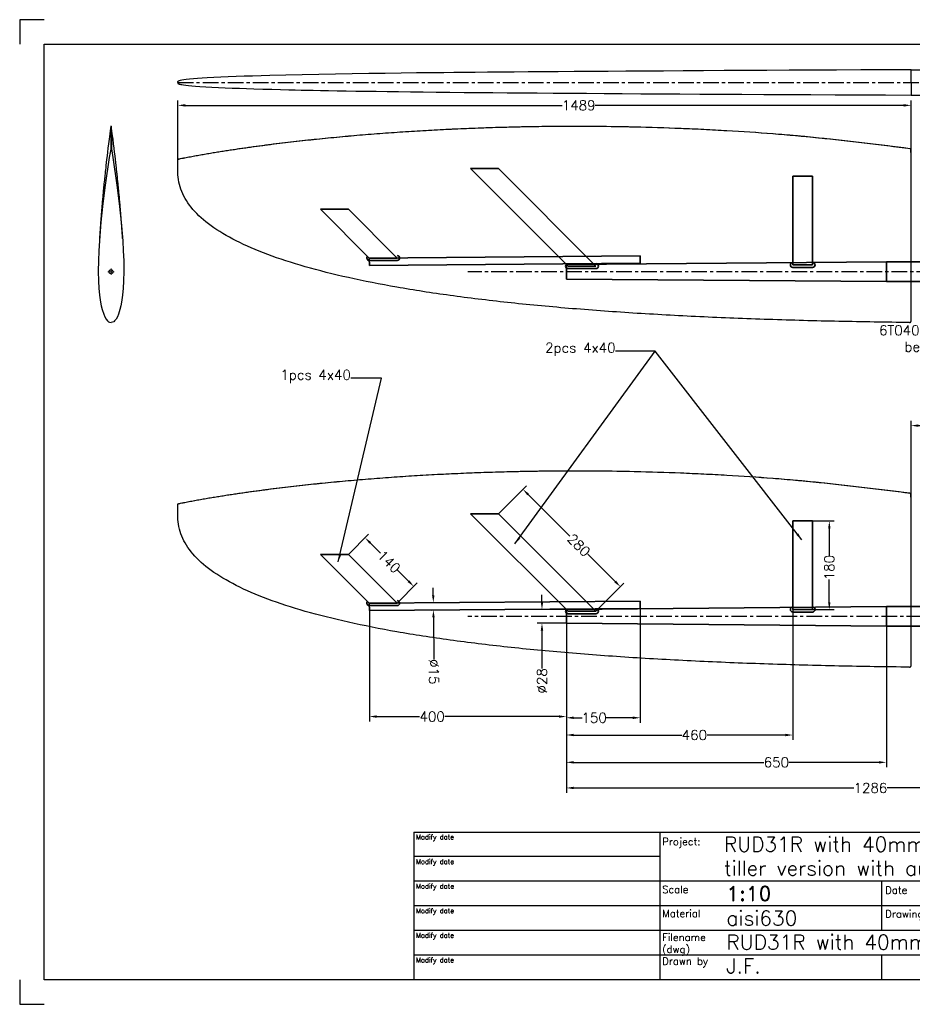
# Model space of a CAD drawing. Header units: millimetres. Extents: x 4693 to 7443, y -20 to 1980.
# Tile 1 of 4: x 4693 to 6506, y -20 to 1980. Entities that reach past the tile are written whole.
import ezdxf

# ---------------------------------------------------------------- set-up
doc = ezdxf.new("R2010")
doc.units = ezdxf.units.MM
doc.header["$MEASUREMENT"] = 0
doc.header["$PDMODE"] = 34
doc.header["$PDSIZE"] = 5
doc.linetypes.add('CENTER', pattern=[50.8, 31.75, -6.35, 6.35, -6.35])
doc.layers.get('0').update_dxf_attribs({"linetype": 'CONTINUOUS'})
doc.layers.get('DEFPOINTS').update_dxf_attribs({"linetype": 'CONTINUOUS'})
for name, color, linetype in [('Blade', 1, 'CONTINUOUS'), ('CENTER', 8, 'CENTER'), ('RAMME', 7, 'CONTINUOUS')]:
    doc.layers.add(name, color=color, linetype=linetype)
doc.layers.add('DIMS', color=7, linetype='CONTINUOUS', lineweight=15)
doc.layers.add('STOCK', color=5, linetype='CONTINUOUS', lineweight=35)
doc.styles.add('ROMAND', font='romand')
doc.styles.add('ROMANS', font='romans')
doc.dimstyles.new('Text 20', dxfattribs={"dimtxt": 20, "dimasz": 15, "dimexe": 10, "dimexo": 0, "dimgap": 0, "dimtad": 0, "dimdsep": 46, "dimtxsty": 'ROMANS', "dimcen": 10, "dimazin": 2, "dimtfac": 0.65, "dimtofl": 0, "dimtmove": 0, "dimatfit": 0, "dimfxl": 1, "dimtolj": 1, "dimarcsym": 0})

# ---------------------------------------------------------------- blocks, each defined once
blk = doc.blocks.new('*D9')
at = {"layer": 'DEFPOINTS', "color": 0, "transparency": 16777216}
for p in [(7089, 1155.5), (7089, 788), (6503, 768)]:
    blk.add_point(p, dxfattribs=at)
at = {"layer": 'DIMS', "color": 0, "lineweight": -2, "transparency": 16777216}
for p, q in [((6503, 768), (6503, 1165.5)), ((7089, 788), (7089, 1165.5)), ((6518, 1155.5), (6943.3, 1155.5)), ((7074, 1155.5), (6994.7, 1155.5))]:
    blk.add_line(p, q, dxfattribs=at)
at = {"layer": 'DIMS', "color": 0, "transparency": 16777216}
for points in [[(6518, 1158), (6518, 1153), (6503, 1155.5)], [(7074, 1158), (7074, 1153), (7089, 1155.5)]]:
    blk.add_solid(points, dxfattribs=at)
at = {"layer": 'DIMS', "color": 0, "transparency": 16777216, "insert": (6969, 1155.5), "char_height": 20, "attachment_point": 5, "style": 'ROMANS'}
blk.add_mtext('\\A1;586', dxfattribs=at)
blk = doc.blocks.new('*D36')
at = {"layer": 'DEFPOINTS', "color": 0, "transparency": 16777216}
for p in [(5803, 754), (7089, 748), (5803, 419.5)]:
    blk.add_point(p, dxfattribs=at)
at = {"layer": 'DIMS', "color": 0, "lineweight": -2, "transparency": 16777216}
for p, q in [((5803, 754), (5803, 409.5)), ((7089, 748), (7089, 409.5)), ((5818, 419.5), (6386.7, 419.5)), ((7074, 419.5), (6454.3, 419.5))]:
    blk.add_line(p, q, dxfattribs=at)
at = {"layer": 'DIMS', "color": 0, "transparency": 16777216}
for points in [[(5818, 422), (5818, 417), (5803, 419.5)], [(7074, 422), (7074, 417), (7089, 419.5)]]:
    blk.add_solid(points, dxfattribs=at)
at = {"layer": 'DIMS', "color": 0, "transparency": 16777216, "insert": (6420.5, 419.5), "char_height": 20, "attachment_point": 5, "style": 'ROMANS'}
blk.add_mtext('\\A1;1286', dxfattribs=at)
blk = doc.blocks.new('*D37')
at = {"layer": 'DEFPOINTS', "color": 0, "transparency": 16777216}
for p in [(5803, 754), (6453, 753), (6453, 471.5)]:
    blk.add_point(p, dxfattribs=at)
at = {"layer": 'DIMS', "color": 0, "lineweight": -2, "transparency": 16777216}
for p, q in [((5803, 754), (5803, 461.5)), ((6453, 753), (6453, 461.5)), ((5818, 471.5), (6204.3, 471.5)), ((6438, 471.5), (6254.7, 471.5))]:
    blk.add_line(p, q, dxfattribs=at)
at = {"layer": 'DIMS', "color": 0, "transparency": 16777216}
for points in [[(5818, 474), (5818, 469), (5803, 471.5)], [(6438, 474), (6438, 469), (6453, 471.5)]]:
    blk.add_solid(points, dxfattribs=at)
at = {"layer": 'DIMS', "color": 0, "transparency": 16777216, "insert": (6229.5, 471.5), "char_height": 20, "attachment_point": 5, "style": 'ROMANS'}
blk.add_mtext('\\A1;650', dxfattribs=at)
blk = doc.blocks.new('*D30')
at = {"layer": 'DEFPOINTS', "color": 0, "transparency": 16777216}
for p in [(5803, 782), (5753.5, 754), (5803, 754)]:
    blk.add_point(p, dxfattribs=at)
at = {"layer": 'DIMS', "color": 0, "lineweight": -2, "transparency": 16777216}
for p, q in [((5753.5, 797), (5753.5, 812)), ((5803, 782), (5743.5, 782)), ((5803, 754), (5743.5, 754)), ((5753.5, 739), (5753.5, 662.2))]:
    blk.add_line(p, q, dxfattribs=at)
at = {"layer": 'DIMS', "color": 0, "transparency": 16777216}
for points in [[(5751, 797), (5756, 797), (5753.5, 782)], [(5751, 739), (5756, 739), (5753.5, 754)]]:
    blk.add_solid(points, dxfattribs=at)
at = {"layer": 'DIMS', "color": 0, "transparency": 16777216, "insert": (5753.5, 637), "char_height": 20, "attachment_point": 5, "rotation": 90, "style": 'ROMANS'}
blk.add_mtext('\\A1;%%C28', dxfattribs=at)
blk = doc.blocks.new('*D31')
at = {"layer": 'DEFPOINTS', "color": 0, "transparency": 16777216}
for p in [(5528.9, 795.9), (5529, 780.9), (5532.9, 795.9)]:
    blk.add_point(p, dxfattribs=at)
at = {"layer": 'DIMS', "color": 0, "lineweight": -2, "transparency": 16777216}
for p, q in [((5532.8, 810.9), (5532.7, 825.9)), ((5528.9, 795.9), (5542.9, 796)), ((5529, 780.9), (5543, 781)), ((5533.2, 765.9), (5533.8, 680.7))]:
    blk.add_line(p, q, dxfattribs=at)
at = {"layer": 'DIMS', "color": 0, "transparency": 16777216}
for points in [[(5535.3, 810.9), (5530.3, 810.9), (5532.9, 795.9)], [(5535.7, 765.9), (5530.7, 765.9), (5533, 780.9)]]:
    blk.add_solid(points, dxfattribs=at)
at = {"layer": 'DIMS', "color": 0, "transparency": 16777216, "insert": (5534, 655.5), "char_height": 20, "attachment_point": 5, "rotation": 270.4407, "style": 'ROMANS'}
blk.add_mtext('\\A1;%%C15', dxfattribs=at)
blk = doc.blocks.new('*D38')
at = {"layer": 'DEFPOINTS', "color": 0, "transparency": 16777216}
for p in [(6263, 781.8), (5803, 754), (5803, 527)]:
    blk.add_point(p, dxfattribs=at)
at = {"layer": 'DIMS', "color": 0, "lineweight": -2, "transparency": 16777216}
for p, q in [((6263, 781.8), (6263, 517)), ((5803, 754), (5803, 517)), ((5818, 527), (6037.3, 527)), ((6248, 527), (6088.7, 527))]:
    blk.add_line(p, q, dxfattribs=at)
at = {"layer": 'DIMS', "color": 0, "transparency": 16777216}
for points in [[(5818, 529.5), (5818, 524.5), (5803, 527)], [(6248, 529.5), (6248, 524.5), (6263, 527)]]:
    blk.add_solid(points, dxfattribs=at)
at = {"layer": 'DIMS', "color": 0, "transparency": 16777216, "insert": (6063, 527), "char_height": 20, "attachment_point": 5, "style": 'ROMANS'}
blk.add_mtext('\\A1;460', dxfattribs=at)
blk = doc.blocks.new('*D32')
at = {"layer": 'DEFPOINTS', "color": 0, "transparency": 16777216}
for p in [(5953, 784.2), (5803, 768), (5803, 562)]:
    blk.add_point(p, dxfattribs=at)
at = {"layer": 'DIMS', "color": 0, "lineweight": -2, "transparency": 16777216}
for p, q in [((5953, 784.2), (5953, 552)), ((5803, 768), (5803, 552)), ((5818, 562), (5835.2, 562)), ((5938, 562), (5883.8, 562))]:
    blk.add_line(p, q, dxfattribs=at)
at = {"layer": 'DIMS', "color": 0, "transparency": 16777216}
for points in [[(5818, 564.5), (5818, 559.5), (5803, 562)], [(5938, 564.5), (5938, 559.5), (5953, 562)]]:
    blk.add_solid(points, dxfattribs=at)
at = {"layer": 'DIMS', "color": 0, "transparency": 16777216, "insert": (5859.5, 562), "char_height": 20, "attachment_point": 5, "style": 'ROMANS'}
blk.add_mtext('\\A1;150', dxfattribs=at)
blk = doc.blocks.new('*D33')
at = {"layer": 'DEFPOINTS', "color": 0, "transparency": 16777216}
for p in [(5403, 779.9), (5803, 768), (5403, 564.5)]:
    blk.add_point(p, dxfattribs=at)
at = {"layer": 'DIMS', "color": 0, "lineweight": -2, "transparency": 16777216}
for p, q in [((5403, 779.9), (5403, 554.5)), ((5803, 768), (5803, 554.5)), ((5418, 564.5), (5504.8, 564.5)), ((5788, 564.5), (5556.2, 564.5))]:
    blk.add_line(p, q, dxfattribs=at)
at = {"layer": 'DIMS', "color": 0, "transparency": 16777216}
for points in [[(5418, 567), (5418, 562), (5403, 564.5)], [(5788, 567), (5788, 562), (5803, 564.5)]]:
    blk.add_solid(points, dxfattribs=at)
at = {"layer": 'DIMS', "color": 0, "transparency": 16777216, "insert": (5530.5, 564.5), "char_height": 20, "attachment_point": 5, "style": 'ROMANS'}
blk.add_mtext('\\A1;400', dxfattribs=at)
blk = doc.blocks.new('*D18')
at = {"layer": 'DEFPOINTS', "color": 0, "transparency": 16777216}
for p in [(6303, 961.8), (6303, 781.8), (6337, 781.8)]:
    blk.add_point(p, dxfattribs=at)
at = {"layer": 'DIMS', "color": 0, "lineweight": -2, "transparency": 16777216}
for p, q in [((6303, 961.8), (6347, 961.8)), ((6337, 946.8), (6337, 891.3)), ((6337, 796.8), (6337, 842.7)), ((6303, 781.8), (6347, 781.8))]:
    blk.add_line(p, q, dxfattribs=at)
at = {"layer": 'DIMS', "color": 0, "transparency": 16777216}
for points in [[(6334.5, 946.8), (6339.5, 946.8), (6337, 961.8)], [(6334.5, 796.8), (6339.5, 796.8), (6337, 781.8)]]:
    blk.add_solid(points, dxfattribs=at)
at = {"layer": 'DIMS', "color": 0, "transparency": 16777216, "insert": (6337, 867), "char_height": 20, "attachment_point": 5, "rotation": 90, "style": 'ROMANS'}
blk.add_mtext('\\A1;180', dxfattribs=at)
blk = doc.blocks.new('*D34')
at = {"layer": 'DEFPOINTS', "color": 0, "transparency": 16777216}
for p in [(5665.1, 976.5), (5912.8, 828.2), (5863.1, 778.5)]:
    blk.add_point(p, dxfattribs=at)
at = {"layer": 'DIMS', "color": 0, "lineweight": -2, "transparency": 16777216}
for p, q in [((5665.1, 976.5), (5721.9, 1033.2)), ((5725.4, 1015.6), (5810.3, 930.7)), ((5902.2, 838.8), (5846.7, 894.3)), ((5863.1, 778.5), (5919.9, 835.3))]:
    blk.add_line(p, q, dxfattribs=at)
at = {"layer": 'DIMS', "color": 0, "transparency": 16777216}
for points in [[(5727.2, 1017.3), (5723.7, 1013.8), (5714.8, 1026.2)], [(5904, 840.6), (5900.4, 837), (5912.8, 828.2)]]:
    blk.add_solid(points, dxfattribs=at)
at = {"layer": 'DIMS', "color": 0, "transparency": 16777216, "insert": (5828.5, 912.5), "char_height": 20, "attachment_point": 5, "rotation": 315, "style": 'ROMANS'}
blk.add_mtext('\\A1;280', dxfattribs=at)
blk = doc.blocks.new('*D35')
at = {"layer": 'DEFPOINTS', "color": 0, "transparency": 16777216}
for p in [(5394.3, 927.7), (5360.5, 893.9), (5459.5, 794.9)]:
    blk.add_point(p, dxfattribs=at)
at = {"layer": 'DIMS', "color": 0, "lineweight": -2, "transparency": 16777216}
for p, q in [((5360.5, 893.9), (5401.3, 934.8)), ((5404.9, 917.1), (5425.8, 896.2)), ((5482.7, 839.3), (5460.2, 861.8)), ((5459.5, 794.9), (5500.3, 835.8))]:
    blk.add_line(p, q, dxfattribs=at)
at = {"layer": 'DIMS', "color": 0, "transparency": 16777216}
for points in [[(5406.6, 918.9), (5403.1, 915.4), (5394.3, 927.7)], [(5484.4, 841.1), (5480.9, 837.6), (5493.3, 828.7)]]:
    blk.add_solid(points, dxfattribs=at)
at = {"layer": 'DIMS', "color": 0, "transparency": 16777216, "insert": (5443, 879), "char_height": 20, "attachment_point": 5, "rotation": 315, "style": 'ROMANS'}
blk.add_mtext('\\A1;140', dxfattribs=at)
blk = doc.blocks.new('RUD31R')
at = {"layer": 'Blade'}
for p, q in [((-1488.9, 202.1), (-1488.9, 228.6)), ((0, 0), (0, 236.4)), ((0, -100.2), (0, 0))]:
    blk.add_line(p, q, dxfattribs=at)
for points, knots in [([(-1489, 228.6), (-1489, 228.6), (-1489, 228.6), (-1489, 228.6), (-1488.9, 228.6), (-1488.7, 228.7), (-1488.6, 228.7), (-1488.4, 228.7), (-1488.1, 228.8), (-1487.9, 228.8), (-1487.7, 228.9), (-1487.4, 229), (-1487.2, 229), (-1486.9, 229.1), (-1486.7, 229.1), (-1486.5, 229.2), (-1484.5, 229.6), (-1482.6, 230), (-1480.7, 230.4), (-1479.7, 230.5), (-1478.8, 230.7), (-1477.8, 230.9), (-1476.9, 231.1), (-1475.9, 231.3), (-1474.9, 231.5), (-1471.1, 232.3), (-1467.3, 233), (-1463.4, 233.7), (-1461.5, 234.1), (-1459.6, 234.5), (-1457.6, 234.8), (-1455.7, 235.2), (-1453.8, 235.5), (-1451.9, 235.9), (-1444.2, 237.3), (-1436.4, 238.7), (-1428.7, 240), (-1424.8, 240.6), (-1421, 241.3), (-1417.1, 241.9), (-1413.3, 242.6), (-1409.4, 243.2), (-1405.5, 243.8), (-1390.1, 246.3), (-1374.6, 248.6), (-1359.1, 250.9), (-1351.3, 252), (-1343.5, 253.1), (-1335.8, 254.2), (-1328, 255.2), (-1320.3, 256.3), (-1312.5, 257.3), (-1304.7, 258.3), (-1296.9, 259.3), (-1289.2, 260.2), (-1281.4, 261.2), (-1273.6, 262.1), (-1265.8, 263.1), (-1250.3, 264.9), (-1234.7, 266.6), (-1219.1, 268.3), (-1211.3, 269.1), (-1203.5, 269.9), (-1195.7, 270.7), (-1188, 271.5), (-1180.2, 272.3), (-1172.4, 273), (-1156.8, 274.5), (-1141.2, 275.9), (-1125.5, 277.3), (-1109.9, 278.6), (-1094.3, 279.9), (-1078.7, 281), (-1063.1, 282.2), (-1047.4, 283.3), (-1031.8, 284.4), (-1000.5, 286.4), (-969.2, 288.2), (-937.9, 289.7), (-922.3, 290.5), (-906.6, 291.1), (-891, 291.7), (-875.3, 292.4), (-859.7, 292.9), (-844, 293.4), (-828.3, 293.8), (-812.7, 294.2), (-797, 294.6), (-781.4, 294.9), (-765.7, 295.2), (-750, 295.4), (-687.4, 296.2), (-624.7, 295.9), (-562, 294.5), (-530.7, 293.8), (-499.4, 292.8), (-468.1, 291.5), (-452.4, 290.9), (-436.7, 290.2), (-421.1, 289.4), (-413.3, 289), (-405.4, 288.6), (-397.6, 288.2), (-389.8, 287.8), (-382, 287.4), (-374.1, 286.9), (-342.9, 285.1), (-311.6, 283.1), (-280.3, 280.7), (-264.7, 279.4), (-249.1, 278.1), (-233.5, 276.7), (-229.6, 276.4), (-225.7, 276), (-221.8, 275.7), (-217.9, 275.3), (-214, 274.9), (-210.1, 274.5), (-202.3, 273.8), (-194.5, 273), (-186.7, 272.2), (-124.7, 265.9), (-62.9, 258.1), (-1, 250.4)], [0.0006981, 0.0006981, 0.0006981, 0.0006981, 0.0007343, 0.0007343, 0.0007343, 0.0009799, 0.0009799, 0.0009799, 0.0014713, 0.0014713, 0.0014713, 0.0019626, 0.0019626, 0.0019626, 0.0024539, 0.0024539, 0.0024539, 0.0063844, 0.0063844, 0.0063844, 0.0083496, 0.0083496, 0.0083496, 0.0103149, 0.0103149, 0.0103149, 0.0181759, 0.0181759, 0.0181759, 0.0221064, 0.0221064, 0.0221064, 0.0260369, 0.0260369, 0.0260369, 0.0417589, 0.0417589, 0.0417589, 0.0496199, 0.0496199, 0.0496199, 0.0574809, 0.0574809, 0.0574809, 0.0889249, 0.0889249, 0.0889249, 0.1046469, 0.1046469, 0.1046469, 0.120369, 0.120369, 0.120369, 0.136091, 0.136091, 0.136091, 0.151813, 0.151813, 0.151813, 0.183257, 0.183257, 0.183257, 0.198979, 0.198979, 0.198979, 0.214701, 0.214701, 0.214701, 0.246145, 0.246145, 0.246145, 0.277589, 0.277589, 0.277589, 0.3090331, 0.3090331, 0.3090331, 0.3719211, 0.3719211, 0.3719211, 0.4033651, 0.4033651, 0.4033651, 0.4348091, 0.4348091, 0.4348091, 0.4662532, 0.4662532, 0.4662532, 0.4976972, 0.4976972, 0.4976972, 0.6234733, 0.6234733, 0.6234733, 0.6863613, 0.6863613, 0.6863613, 0.7178053, 0.7178053, 0.7178053, 0.7335273, 0.7335273, 0.7335273, 0.7492493, 0.7492493, 0.7492493, 0.8121374, 0.8121374, 0.8121374, 0.8435814, 0.8435814, 0.8435814, 0.8514424, 0.8514424, 0.8514424, 0.8593034, 0.8593034, 0.8593034, 0.8750254, 0.8750254, 0.8750254, 1.0001034, 1.0001034, 1.0001034, 1.0001034]), ([(-1488.9, 228.6), (-1488.9, 228.6), (-1488.9, 228.6), (-1488.9, 228.6), (-1488.9, 228.6), (-1488.8, 228.7), (-1488.8, 228.7), (-1488.7, 228.7), (-1488.6, 228.7), (-1488.5, 228.7), (-1488.3, 228.8), (-1488, 228.8), (-1487.7, 228.9), (-1487, 229), (-1486.6, 229.1), (-1485.1, 229.4), (-1484.2, 229.6), (-1481.3, 230.2), (-1479.4, 230.6), (-1473.7, 231.8), (-1469.9, 232.5), (-1458.4, 234.7), (-1450.8, 236.1), (-1435.5, 238.8), (-1427.8, 240.1), (-1412.5, 242.7), (-1404.8, 243.9), (-1381.8, 247.6), (-1366.4, 249.8), (-1335.7, 254.2), (-1320.2, 256.3), (-1274, 262.2), (-1243.1, 265.8), (-1181.3, 272.3), (-1150.3, 275.2), (-1088.4, 280.4), (-1057.4, 282.7), (-995.3, 286.7), (-964.3, 288.5), (-902.2, 291.4), (-871.1, 292.6), (-809, 294.4), (-777.9, 295), (-684.7, 296.2), (-622.5, 295.9), (-529.3, 293.7), (-498.2, 292.7), (-451.6, 290.9), (-436.1, 290.2), (-405, 288.6), (-389.5, 287.8), (-343, 285.2), (-311.9, 283.1), (-265.5, 279.5), (-250, 278.2), (-219, 275.4), (-203.5, 273.9), (-157.1, 269.2), (-126.3, 265.7), (-64.5, 258.3), (-33.7, 254.5), (-2.8, 250.6)], [0, 0, 0, 0, 0.000031, 0.000031, 0.000061, 0.000061, 0.000122, 0.000122, 0.000244, 0.000244, 0.000488, 0.000488, 0.000977, 0.000977, 0.001953, 0.001953, 0.003906, 0.003906, 0.007813, 0.007813, 0.015625, 0.015625, 0.03125, 0.03125, 0.046875, 0.046875, 0.0625, 0.0625, 0.09375, 0.09375, 0.125, 0.125, 0.1875, 0.1875, 0.25, 0.25, 0.3125, 0.3125, 0.375, 0.375, 0.4375, 0.4375, 0.5, 0.5, 0.625, 0.625, 0.6875, 0.6875, 0.71875, 0.71875, 0.75, 0.75, 0.8125, 0.8125, 0.84375, 0.84375, 0.875, 0.875, 0.9375, 0.9375, 1, 1, 1, 1]), ([(-2.8, 250.6), (-2.5, 250.6), (-2.2, 250.6), (-1.6, 250.5), (-1.3, 250.4), (-1, 250.4)], [0, 0, 0, 0, 0.5, 0.5, 1, 1, 1, 1]), ([(0, 236.4), (0, 238.8), (-0.1, 241.1), (-0.3, 244.6), (-0.4, 245.8), (-0.7, 248.1), (-0.8, 249.3), (-1, 250.4)], [0, 0, 0, 0, 0.5, 0.5, 0.75, 0.75, 1, 1, 1, 1]), ([(-3, -103.2), (-2.8, -103.2), (-2.6, -103.2), (-2.3, -103.1), (-2.1, -103), (-1.7, -102.9), (-1.5, -102.8), (-1.2, -102.6), (-1, -102.4), (-0.8, -102.2), (-0.6, -102), (-0.4, -101.7), (-0.3, -101.5), (-0.2, -101.1), (-0.1, -101), (0, -100.6), (0, -100.4), (0, -100.2)], [0, 0, 0, 0, 0.125, 0.125, 0.25, 0.25, 0.375, 0.375, 0.5, 0.5, 0.625, 0.625, 0.75, 0.75, 0.875, 0.875, 1, 1, 1, 1])]:
    blk.add_open_spline(points, degree=3, knots=knots, dxfattribs=at)
blk.add_open_spline([(-3, -103.2), (-51, -102.6), (-147, -101.1), (-289.7, -97.3), (-429.7, -91.7), (-565.7, -84.3), (-696.5, -74.7), (-820.8, -62.8), (-937.5, -48.6), (-1045.6, -31.8), (-1144.1, -12.4), (-1231.9, 9.7), (-1308.3, 34.6), (-1372.4, 62.3), (-1423.4, 92.9), (-1460.7, 126.3), (-1483.5, 162.6), (-1488.8, 188.6), (-1488.9, 202.1)], degree=3, dxfattribs=at)
at = {"layer": 'CENTER'}
blk.add_line((500, 0), (-900, 0), dxfattribs=at)
blk = doc.blocks.new('SW_CENTERMARKSYMBOL_0')
at = {"color": 0, "linetype": 'Continuous', "lineweight": 0}
for p, q in [((-5, 0), (-6.5, 0)), ((0, 0), (-2.5, 0)), ((0, 5), (0, 6.5)), ((0, 0), (0, 2.5)), ((0, 0), (0, -2.5)), ((0, 0), (2.5, 0)), ((5, 0), (6.5, 0)), ((0, -5), (0, -6.5))]:
    blk.add_line(p, q, dxfattribs=at)
blk = doc.blocks.new('*D21')
at = {"layer": 'DEFPOINTS', "color": 0, "transparency": 16777216}
for p in [(6503, 1878.4), (6560, 1878.4), (6503, 1826.9)]:
    blk.add_point(p, dxfattribs=at)
at = {"layer": 'DIMS', "color": 0, "lineweight": -2, "transparency": 16777216}
for p, q in [((6560, 1893.4), (6560, 1908.4)), ((6503, 1878.4), (6570, 1878.4)), ((6503, 1826.9), (6570, 1826.9)), ((6560, 1811.9), (6560, 1787.8))]:
    blk.add_line(p, q, dxfattribs=at)
at = {"layer": 'DIMS', "color": 0, "transparency": 16777216}
for points in [[(6557.5, 1893.4), (6562.5, 1893.4), (6560, 1878.4)], [(6557.5, 1811.9), (6562.5, 1811.9), (6560, 1826.9)]]:
    blk.add_solid(points, dxfattribs=at)
at = {"layer": 'DIMS', "color": 0, "transparency": 16777216, "insert": (6560, 1757.3), "char_height": 20, "attachment_point": 5, "rotation": 90, "style": 'ROMANS'}
blk.add_mtext('\\A1;51.5', dxfattribs=at)
blk = doc.blocks.new('*D29')
at = {"layer": 'DEFPOINTS', "color": 0, "transparency": 16777216}
for p in [(6503, 1806), (6503, 1704.4), (5014.1, 1696.6)]:
    blk.add_point(p, dxfattribs=at)
at = {"layer": 'DIMS', "color": 0, "lineweight": -2, "transparency": 16777216}
for p, q in [((5014.1, 1696.6), (5014.1, 1816)), ((5029.1, 1806), (5794.7, 1806)), ((6488, 1806), (5861.3, 1806)), ((6503, 1704.4), (6503, 1816))]:
    blk.add_line(p, q, dxfattribs=at)
at = {"layer": 'DIMS', "color": 0, "transparency": 16777216}
for points in [[(5029.1, 1808.5), (5029.1, 1803.5), (5014.1, 1806)], [(6488, 1808.5), (6488, 1803.5), (6503, 1806)]]:
    blk.add_solid(points, dxfattribs=at)
at = {"layer": 'DIMS', "color": 0, "transparency": 16777216, "insert": (5828, 1806), "char_height": 20, "attachment_point": 5, "style": 'ROMANS'}
blk.add_mtext('\\A1;1489', dxfattribs=at)

msp = doc.modelspace()

# ---------------------------------------------------------------- linework, layer by layer
at = {"layer": 'Blade'}
for p, q in [((6503, 1853.231), (6503, 1878.36)), ((5014.124, 1852.708), (5014.124, 1854.181)), ((5014.124, 1852.523), (5014.124, 1851.05)), ((6503, 1852.616), (6503, 1853.231)), ((6503, 1852.616), (6503, 1852)), ((6503, 1852), (6503, 1826.872)), ((4878.5, 1763.818), (4877.98, 1763.818)), ((4879.02, 1763.818), (4878.5, 1763.818)), ((4878.5, 1763.817), (4878.5, 1718.285)), ((4878.5, 1718.285), (4877.884, 1718.285)), ((4878.5, 1718.285), (4879.116, 1718.285)), ((6503, 768), (6503, 1004.405)), ((5014.124, 970.11), (5014.124, 996.639)), ((6503, 667.832), (6503, 768))]:
    msp.add_line(p, q, dxfattribs=at)
at = {"layer": 'Blade', "flags": 128}
for points in [[(6503, 1878.431), (6451.462, 1878.153), (6400.906, 1877.887), (6351.392, 1877.632), (6302.969, 1877.385), (6255.682, 1877.144), (6210.38, 1876.912), (6166.239, 1876.684), (6123.283, 1876.459), (6081.53, 1876.235), (6040.18, 1876.008), (6000.108, 1875.781), (5961.32, 1875.554), (5923.819, 1875.327), (5887.602, 1875.099), (5852.665, 1874.87), (5819.001, 1874.64), (5786.597, 1874.409), (5755.44, 1874.177), (5725.516, 1873.944), (5696.807, 1873.711), (5669.292, 1873.478), (5642.952, 1873.245), (5617.764, 1873.012), (5595.667, 1872.799), (5574.5, 1872.587), (5554.243, 1872.376), (5534.877, 1872.167), (5516.381, 1871.96), (5498.678, 1871.754), (5467.506, 1871.374), (5435.234, 1870.952), (5402.067, 1870.486), (5368.234, 1869.971), (5333.986, 1869.402), (5300.212, 1868.788), (5266.587, 1868.113), (5233.421, 1867.372), (5201.051, 1866.559), (5183.151, 1866.063), (5165.694, 1865.541), (5148.754, 1864.992), (5132.4, 1864.414), (5116.616, 1863.802), (5101.479, 1863.154), (5087.105, 1862.467), (5073.616, 1861.741), (5063.549, 1861.13), (5054.198, 1860.491), (5045.634, 1859.823), (5037.93, 1859.126), (5031.161, 1858.398), (5026.29, 1857.768), (5022.169, 1857.115), (5018.845, 1856.44), (5016.904, 1855.92), (5015.459, 1855.386), (5015.09, 1855.204), (5014.775, 1855.018), (5014.439, 1854.757), (5014.171, 1854.392), (5014.143, 1854.179)], [(5014.159, 1851.06), (5014.262, 1850.676), (5014.754, 1850.227), (5015.413, 1849.866), (5016.328, 1849.502), (5017.1, 1849.252), (5017.928, 1849.019), (5019.95, 1848.544), (5022.499, 1848.057), (5025.625, 1847.559), (5030.206, 1846.948), (5035.774, 1846.323), (5042.42, 1845.687), (5050.231, 1845.039), (5058.944, 1844.407), (5070.715, 1843.66), (5083.316, 1842.96), (5096.598, 1842.303), (5110.418, 1841.687), (5124.643, 1841.112), (5139.147, 1840.574), (5153.811, 1840.072), (5168.523, 1839.604), (5186.887, 1839.063), (5204.97, 1838.57), (5222.599, 1838.122), (5239.612, 1837.717), (5252.453, 1837.426), (5264.76, 1837.159), (5276.535, 1836.913), (5288.66, 1836.669), (5303.975, 1836.373), (5320.285, 1836.072), (5337.628, 1835.767), (5356.043, 1835.458), (5375.569, 1835.146), (5396.245, 1834.832), (5417.165, 1834.529), (5439.21, 1834.226), (5462.412, 1833.922), (5486.804, 1833.619), (5512.417, 1833.317), (5538.791, 1833.021), (5566.398, 1832.728), (5595.265, 1832.436), (5625.416, 1832.148), (5653.44, 1831.893), (5682.519, 1831.64), (5712.667, 1831.39), (5743.893, 1831.143), (5776.209, 1830.899), (5809.621, 1830.657), (5844.133, 1830.419), (5879.75, 1830.183), (5916.472, 1829.95), (5954.295, 1829.719), (5993.216, 1829.49), (6033.225, 1829.262), (6074.311, 1829.035), (6116.459, 1828.808), (6159.65, 1828.581), (6203.861, 1828.352), (6251.241, 1828.11), (6299.675, 1827.863), (6349.12, 1827.611), (6399.526, 1827.351), (6450.84, 1827.082), (6503, 1826.801)], [(4877.979, 1763.806), (4877.432, 1759.661), (4875.904, 1747.928), (4874.539, 1737.253), (4873.321, 1727.555), (4872.235, 1718.76), (4871.269, 1710.805), (4870.412, 1703.629), (4869.536, 1696.177), (4868.781, 1689.646), (4868.135, 1683.975), (4867.589, 1679.114), (4867.135, 1675.017), (4866.765, 1671.65), (4866.485, 1669.076), (4866.23, 1666.716), (4865.942, 1664.037), (4865.624, 1661.047), (4865.278, 1657.755), (4864.912, 1654.239), (4864.57, 1650.926), (4864.152, 1646.811), (4863.788, 1643.185), (4863.475, 1640.028), (4863.186, 1637.076), (4862.762, 1632.695), (4862.326, 1628.117), (4861.901, 1623.561), (4861.527, 1619.488), (4861.267, 1616.624), (4861.03, 1613.979), (4860.794, 1611.307), (4860.556, 1608.587), (4860.271, 1605.298), (4860.008, 1602.21), (4859.773, 1599.418), (4859.564, 1596.901), (4859.356, 1594.375), (4859.14, 1591.729), (4858.989, 1589.85), (4858.841, 1588.007), (4858.708, 1586.322), (4858.587, 1584.791), (4858.479, 1583.415), (4858.381, 1582.151), (4858.276, 1580.791), (4858.149, 1579.148), (4858.012, 1577.354), (4857.866, 1575.426), (4857.725, 1573.551), (4857.592, 1571.778), (4857.41, 1569.322), (4857.243, 1567.047), (4857.086, 1564.893), (4856.939, 1562.857), (4856.793, 1560.826), (4856.645, 1558.74), (4856.421, 1555.569), (4856.209, 1552.55), (4856.013, 1549.728), (4855.835, 1547.145), (4855.776, 1546.292), (4855.716, 1545.414), (4855.646, 1544.395), (4855.566, 1543.231), (4855.477, 1541.92), (4855.38, 1540.492), (4855.273, 1538.922), (4855.157, 1537.211), (4855.032, 1535.359)], [(4877.979, 1763.806), (4877.978, 1763.802), (4877.977, 1763.776), (4877.975, 1763.737), (4877.973, 1763.621), (4877.971, 1763.544), (4877.969, 1763.35), (4877.967, 1763.234), (4877.964, 1762.964), (4877.963, 1762.809), (4877.961, 1762.641), (4877.958, 1762.266), (4877.956, 1762.059), (4877.953, 1761.607), (4877.952, 1761.361), (4877.948, 1760.831), (4877.947, 1760.547), (4877.945, 1760.251), (4877.943, 1759.62), (4877.941, 1759.286), (4877.939, 1758.58), (4877.938, 1758.209), (4877.936, 1757.43), (4877.936, 1757.022), (4877.935, 1756.602), (4877.935, 1755.726), (4877.935, 1755.269), (4877.936, 1754.319), (4877.936, 1753.825), (4877.937, 1753.316), (4877.937, 1752.258), (4877.938, 1751.707), (4877.937, 1750.56), (4877.937, 1749.964), (4877.935, 1748.722), (4877.933, 1748.077), (4877.932, 1747.414), (4877.926, 1746.037), (4877.922, 1745.321), (4877.913, 1743.835), (4877.908, 1743.063), (4877.895, 1741.466), (4877.887, 1740.641), (4877.88, 1739.8), (4877.864, 1738.072), (4877.857, 1737.187), (4877.841, 1735.376), (4877.834, 1734.452), (4877.822, 1732.571), (4877.817, 1731.615), (4877.812, 1730.649), (4877.807, 1728.694), (4877.806, 1727.705), (4877.808, 1725.708), (4877.812, 1724.702), (4877.825, 1722.677), (4877.835, 1721.66), (4877.847, 1720.64), (4877.884, 1718.285)], [(4901.968, 1535.359), (4901.839, 1537.266), (4901.72, 1539.023), (4901.611, 1540.63), (4901.512, 1542.087), (4901.422, 1543.394), (4901.343, 1544.553), (4901.274, 1545.562), (4901.214, 1546.435), (4901.019, 1549.267), (4900.801, 1552.398), (4900.663, 1554.386), (4900.517, 1556.449), (4900.367, 1558.576), (4900.218, 1560.666), (4900.072, 1562.701), (4899.925, 1564.731), (4899.75, 1567.14), (4899.561, 1569.706), (4899.353, 1572.51), (4899.22, 1574.293), (4899.078, 1576.173), (4898.937, 1578.028), (4898.806, 1579.738), (4898.698, 1581.14), (4898.598, 1582.423), (4898.503, 1583.647), (4898.397, 1584.999), (4898.279, 1586.493), (4898.149, 1588.133), (4898.006, 1589.917), (4897.86, 1591.729), (4897.654, 1594.257), (4897.455, 1596.676), (4897.257, 1599.06), (4897.037, 1601.681), (4896.791, 1604.57), (4896.522, 1607.693), (4896.251, 1610.798), (4895.982, 1613.841), (4895.699, 1617.003), (4895.382, 1620.494), (4895.021, 1624.408), (4894.617, 1628.719), (4894.21, 1632.985), (4893.814, 1637.076), (4893.52, 1640.081), (4893.2, 1643.309), (4892.827, 1647.023), (4892.397, 1651.245), (4891.906, 1656), (4891.574, 1659.163), (4891.266, 1662.078), (4890.983, 1664.737), (4890.726, 1667.132), (4890.495, 1669.267), (4890.235, 1671.65), (4889.865, 1675.017), (4889.411, 1679.114), (4888.865, 1683.975), (4888.219, 1689.646), (4887.464, 1696.177), (4886.588, 1703.629), (4885.731, 1710.805), (4884.765, 1718.76), (4883.679, 1727.555), (4882.461, 1737.253), (4881.096, 1747.928), (4879.568, 1759.661), (4879.021, 1763.806)], [(4879.021, 1763.806), (4879.022, 1763.802), (4879.023, 1763.776), (4879.025, 1763.737), (4879.027, 1763.621), (4879.029, 1763.544), (4879.031, 1763.35), (4879.033, 1763.234), (4879.036, 1762.964), (4879.037, 1762.809), (4879.039, 1762.641), (4879.042, 1762.266), (4879.044, 1762.059), (4879.047, 1761.607), (4879.048, 1761.361), (4879.052, 1760.831), (4879.053, 1760.547), (4879.055, 1760.251), (4879.057, 1759.62), (4879.059, 1759.286), (4879.061, 1758.58), (4879.062, 1758.209), (4879.064, 1757.43), (4879.064, 1757.022), (4879.065, 1756.602), (4879.065, 1755.726), (4879.065, 1755.269), (4879.064, 1754.319), (4879.064, 1753.825), (4879.063, 1753.316), (4879.063, 1752.258), (4879.062, 1751.707), (4879.063, 1750.56), (4879.063, 1749.964), (4879.065, 1748.722), (4879.067, 1748.077), (4879.068, 1747.414), (4879.074, 1746.037), (4879.078, 1745.321), (4879.087, 1743.835), (4879.092, 1743.063), (4879.105, 1741.466), (4879.113, 1740.641), (4879.12, 1739.8), (4879.136, 1738.072), (4879.143, 1737.187), (4879.159, 1735.376), (4879.166, 1734.452), (4879.178, 1732.571), (4879.183, 1731.615), (4879.188, 1730.649), (4879.193, 1728.694), (4879.194, 1727.705), (4879.192, 1725.708), (4879.188, 1724.702), (4879.175, 1722.677), (4879.165, 1721.66), (4879.153, 1720.64), (4879.116, 1718.285)], [(4877.884, 1718.285), (4877.743, 1717.411), (4877.177, 1713.915), (4874.947, 1699.927), (4866.637, 1643.88), (4861.799, 1606.39), (4857.759, 1568.804), (4854.754, 1531.129), (4853.593, 1510.573), (4852.83, 1489.992), (4852.609, 1469.405), (4853.075, 1448.83), (4853.899, 1434.651), (4855.273, 1420.511), (4857.319, 1406.462), (4858.736, 1399.028), (4860.45, 1391.657), (4863.527, 1381.561), (4865.627, 1376.446), (4868.31, 1371.627), (4871.28, 1368.033), (4873.136, 1366.558), (4875.235, 1365.468), (4878.5, 1364.8)], [(4879.116, 1718.285), (4879.257, 1717.411), (4879.823, 1713.915), (4882.053, 1699.927), (4890.363, 1643.88), (4895.201, 1606.39), (4899.241, 1568.804), (4902.246, 1531.129), (4903.407, 1510.573), (4904.17, 1489.992), (4904.391, 1469.405), (4903.925, 1448.83), (4903.101, 1434.651), (4901.727, 1420.511), (4899.681, 1406.462), (4898.264, 1399.028), (4896.55, 1391.657), (4893.473, 1381.561), (4891.373, 1376.446), (4888.69, 1371.627), (4885.72, 1368.033), (4883.864, 1366.558), (4881.765, 1365.468), (4878.5, 1364.8)]]:
    msp.add_lwpolyline(points, dxfattribs=at)
at = {"layer": 'Blade'}
msp.add_circle((4878.5, 1468), 4, dxfattribs=at)
for points, knots in [([(5013.973, 996.608), (5013.991, 996.612), (5014.008, 996.616), (5014.026, 996.619), (5014.145, 996.645), (5014.265, 996.67), (5014.385, 996.695), (5014.624, 996.745), (5014.864, 996.796), (5015.103, 996.848), (5015.342, 996.899), (5015.582, 996.951), (5015.821, 997.002), (5016.06, 997.054), (5016.3, 997.105), (5016.539, 997.156), (5018.455, 997.566), (5020.372, 997.964), (5022.291, 998.354), (5023.251, 998.549), (5024.21, 998.743), (5025.171, 998.935), (5026.131, 999.127), (5027.091, 999.318), (5028.052, 999.508), (5031.894, 1000.267), (5035.74, 1001.012), (5039.589, 1001.743), (5041.514, 1002.108), (5043.439, 1002.47), (5045.364, 1002.829), (5047.29, 1003.187), (5049.216, 1003.542), (5051.143, 1003.894), (5058.85, 1005.301), (5066.566, 1006.657), (5074.289, 1007.971), (5078.15, 1008.629), (5082.013, 1009.276), (5085.878, 1009.915), (5089.742, 1010.553), (5093.608, 1011.183), (5097.476, 1011.805), (5112.946, 1014.29), (5128.438, 1016.642), (5143.946, 1018.88), (5151.7, 1019.999), (5159.458, 1021.09), (5167.219, 1022.155), (5174.981, 1023.219), (5182.746, 1024.257), (5190.514, 1025.27), (5198.283, 1026.283), (5206.055, 1027.271), (5213.829, 1028.236), (5221.604, 1029.2), (5229.381, 1030.141), (5237.162, 1031.059), (5252.722, 1032.895), (5268.293, 1034.639), (5283.874, 1036.298), (5291.664, 1037.128), (5299.457, 1037.936), (5307.251, 1038.724), (5315.046, 1039.511), (5322.842, 1040.278), (5330.641, 1041.025), (5346.238, 1042.518), (5361.843, 1043.931), (5377.454, 1045.266), (5393.066, 1046.601), (5408.684, 1047.859), (5424.308, 1049.042), (5439.931, 1050.225), (5455.56, 1051.334), (5471.195, 1052.369), (5502.463, 1054.44), (5533.751, 1056.218), (5565.052, 1057.715), (5580.703, 1058.463), (5596.357, 1059.14), (5612.013, 1059.749), (5627.67, 1060.358), (5643.329, 1060.897), (5658.991, 1061.368), (5674.652, 1061.839), (5690.316, 1062.242), (5705.981, 1062.577), (5721.646, 1062.912), (5737.312, 1063.179), (5752.979, 1063.379), (5815.649, 1064.177), (5878.333, 1063.892), (5940.989, 1062.477), (5972.317, 1061.77), (6003.638, 1060.779), (6034.949, 1059.518), (6050.605, 1058.888), (6066.258, 1058.19), (6081.909, 1057.426), (6089.734, 1057.044), (6097.558, 1056.646), (6105.382, 1056.232), (6113.206, 1055.817), (6121.029, 1055.386), (6128.851, 1054.939), (6160.14, 1053.148), (6191.414, 1051.081), (6222.656, 1048.653), (6238.277, 1047.439), (6253.891, 1046.135), (6269.494, 1044.73), (6273.395, 1044.379), (6277.295, 1044.021), (6281.194, 1043.657), (6285.094, 1043.293), (6288.993, 1042.923), (6292.891, 1042.546), (6300.688, 1041.793), (6308.482, 1041.016), (6316.274, 1040.217), (6378.263, 1033.862), (6440.114, 1026.142), (6501.964, 1018.414)], [0.000698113, 0.000698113, 0.000698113, 0.000698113, 0.000734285, 0.000734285, 0.000734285, 0.000979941, 0.000979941, 0.000979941, 0.001471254, 0.001471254, 0.001471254, 0.001962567, 0.001962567, 0.001962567, 0.002453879, 0.002453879, 0.002453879, 0.006384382, 0.006384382, 0.006384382, 0.008349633, 0.008349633, 0.008349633, 0.010314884, 0.010314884, 0.010314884, 0.018175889, 0.018175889, 0.018175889, 0.022106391, 0.022106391, 0.022106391, 0.026036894, 0.026036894, 0.026036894, 0.041758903, 0.041758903, 0.041758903, 0.049619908, 0.049619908, 0.049619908, 0.057480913, 0.057480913, 0.057480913, 0.088924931, 0.088924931, 0.088924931, 0.104646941, 0.104646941, 0.104646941, 0.12036895, 0.12036895, 0.12036895, 0.13609096, 0.13609096, 0.13609096, 0.151812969, 0.151812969, 0.151812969, 0.183256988, 0.183256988, 0.183256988, 0.198978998, 0.198978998, 0.198978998, 0.214701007, 0.214701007, 0.214701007, 0.246145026, 0.246145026, 0.246145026, 0.277589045, 0.277589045, 0.277589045, 0.309033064, 0.309033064, 0.309033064, 0.371921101, 0.371921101, 0.371921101, 0.40336512, 0.40336512, 0.40336512, 0.434809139, 0.434809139, 0.434809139, 0.466253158, 0.466253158, 0.466253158, 0.497697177, 0.497697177, 0.497697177, 0.623473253, 0.623473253, 0.623473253, 0.68636129, 0.68636129, 0.68636129, 0.717805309, 0.717805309, 0.717805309, 0.733527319, 0.733527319, 0.733527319, 0.749249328, 0.749249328, 0.749249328, 0.812137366, 0.812137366, 0.812137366, 0.843581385, 0.843581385, 0.843581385, 0.85144239, 0.85144239, 0.85144239, 0.859303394, 0.859303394, 0.859303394, 0.875025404, 0.875025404, 0.875025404, 1.000103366, 1.000103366, 1.000103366, 1.000103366]), ([(5014.076, 996.63), (5014.09, 996.633), (5014.105, 996.636), (5014.134, 996.642), (5014.149, 996.645), (5014.193, 996.654), (5014.223, 996.661), (5014.312, 996.679), (5014.371, 996.692), (5014.549, 996.729), (5014.668, 996.755), (5015.024, 996.831), (5015.262, 996.882), (5015.974, 997.035), (5016.449, 997.137), (5017.874, 997.441), (5018.825, 997.64), (5021.678, 998.232), (5023.582, 998.618), (5029.298, 999.759), (5033.111, 1000.504), (5044.56, 1002.698), (5052.203, 1004.104), (5067.506, 1006.821), (5075.166, 1008.133), (5090.497, 1010.686), (5098.169, 1011.927), (5121.198, 1015.555), (5136.572, 1017.844), (5167.349, 1022.209), (5182.752, 1024.283), (5229.001, 1030.215), (5259.882, 1033.789), (5321.713, 1040.271), (5352.662, 1043.182), (5414.613, 1048.399), (5445.614, 1050.706), (5507.652, 1054.747), (5538.69, 1056.48), (5600.791, 1059.393), (5631.855, 1060.573), (5693.998, 1062.397), (5725.077, 1063.04), (5818.325, 1064.174), (5880.504, 1063.862), (5973.734, 1061.727), (6004.804, 1060.737), (6051.394, 1058.853), (6066.921, 1058.159), (6097.969, 1056.641), (6113.489, 1055.818), (6160.04, 1053.152), (6191.059, 1051.104), (6237.547, 1047.498), (6253.036, 1046.208), (6283.996, 1043.428), (6299.467, 1041.935), (6345.853, 1037.195), (6376.741, 1033.692), (6438.475, 1026.341), (6469.321, 1022.493), (6500.166, 1018.639)], [0, 0, 0, 0, 0.00003052, 0.00003052, 0.00006104, 0.00006104, 0.00012207, 0.00012207, 0.00024414, 0.00024414, 0.00048828, 0.00048828, 0.00097656, 0.00097656, 0.00195313, 0.00195313, 0.00390625, 0.00390625, 0.0078125, 0.0078125, 0.015625, 0.015625, 0.03125, 0.03125, 0.046875, 0.046875, 0.0625, 0.0625, 0.09375, 0.09375, 0.125, 0.125, 0.1875, 0.1875, 0.25, 0.25, 0.3125, 0.3125, 0.375, 0.375, 0.4375, 0.4375, 0.5, 0.5, 0.625, 0.625, 0.6875, 0.6875, 0.71875, 0.71875, 0.75, 0.75, 0.8125, 0.8125, 0.84375, 0.84375, 0.875, 0.875, 0.9375, 0.9375, 1, 1, 1, 1]), ([(6500.166, 1018.639), (6500.492, 1018.598), (6500.808, 1018.559), (6501.423, 1018.482), (6501.707, 1018.447), (6501.964, 1018.414)], [0, 0, 0, 0, 0.5, 0.5, 1, 1, 1, 1]), ([(6503, 1004.405), (6503, 1006.75), (6502.935, 1009.096), (6502.708, 1012.605), (6502.61, 1013.773), (6502.349, 1016.1), (6502.189, 1017.261), (6501.964, 1018.414)], [0, 0, 0, 0, 0.5, 0.5, 0.75, 0.75, 1, 1, 1, 1]), ([(6499.968, 664.835), (6500.167, 664.833), (6500.363, 664.85), (6500.75, 664.923), (6500.942, 664.979), (6501.309, 665.127), (6501.483, 665.218), (6501.813, 665.434), (6501.969, 665.561), (6502.249, 665.837), (6502.375, 665.989), (6502.597, 666.318), (6502.692, 666.493), (6502.844, 666.855), (6502.902, 667.046), (6502.98, 667.435), (6503, 667.632), (6503, 667.832)], [0, 0, 0, 0, 0.125, 0.125, 0.25, 0.25, 0.375, 0.375, 0.5, 0.5, 0.625, 0.625, 0.75, 0.75, 0.875, 0.875, 1, 1, 1, 1])]:
    msp.add_open_spline(points, degree=3, knots=knots, dxfattribs=at)
msp.add_open_spline([(6499.968, 664.835), (6451.996, 665.391), (6356.005, 666.927), (6213.32, 670.741), (6073.313, 676.282), (5937.303, 683.749), (5806.543, 693.322), (5682.225, 705.16), (5565.482, 719.404), (5457.381, 736.178), (5358.93, 755.582), (5271.073, 777.7), (5194.694, 802.596), (5130.614, 830.316), (5079.593, 860.884), (5042.328, 894.308), (5019.454, 930.574), (5014.181, 956.625), (5014.124, 970.11)], degree=3, dxfattribs=at)
at = {"layer": 'CENTER'}
for p, q in [((5013.973, 1852.616), (7002, 1852.616)), ((7135, 768), (5603, 768))]:
    msp.add_line(p, q, dxfattribs=at)
at = {"layer": 'RAMME'}
for p, q in [((4743, 1980), (4693, 1980)), ((4693, 1980), (4693, 1930)), ((4743, 30), (4743, 1930)), ((4743, 1930), (7393, 1930)), ((5493, 330), (7393, 330)), ((5493, 330), (5493, 30)), ((5993, 330), (5993, 30)), ((5993, 280), (5493, 280)), ((6893, 230), (5493, 230)), ((6443, 230), (6443, 130)), ((6893, 180), (5493, 180)), ((6893, 130), (5493, 130)), ((6893, 80), (5493, 80)), ((6443, 80), (6443, 30)), ((4693, 30), (4693, -20)), ((7393, 30), (4743, 30)), ((4693, -20), (4743, -20))]:
    msp.add_line(p, q, dxfattribs=at)
at = {"layer": 'STOCK'}
for p, q in [((5665.114, 1677.454), (5608.546, 1677.454)), ((5608.546, 1677.454), (5806.536, 1479.464)), ((5863.104, 1479.464), (5665.114, 1677.454)), ((6263, 1661.846), (6263, 1481.846)), ((6303, 1661.846), (6263, 1661.846)), ((6303, 1481.846), (6303, 1661.846)), ((5360.458, 1594.918), (5303.89, 1594.918)), ((5303.89, 1594.918), (5402.905, 1495.923)), ((5459.453, 1495.923), (5360.458, 1594.918)), ((5402.905, 1495.923), (5952.885, 1500.153)), ((5952.885, 1500.153), (5953, 1485.154)), ((5402.885, 1490.923), (5459.453, 1490.923)), ((5402.905, 1495.923), (5403, 1480.923)), ((5459.453, 1495.923), (5402.905, 1495.923)), ((5403, 1480.923), (5953, 1485.154)), ((5803, 1483), (6453, 1488)), ((5803, 1468), (5803, 1483)), ((6303, 1481.846), (6263, 1481.846)), ((6453, 1488), (6453, 1468)), ((6789, 1488), (6453, 1488)), ((5803, 1468), (5803, 1453)), ((5863.104, 1479.464), (5806.536, 1479.464)), ((5806.536, 1474.464), (5863.104, 1474.464)), ((6263, 1476.846), (6303, 1476.846)), ((6453, 1448), (6453, 1468)), ((5803, 1453), (6453, 1448)), ((6789, 1448), (6453, 1448)), ((5665.114, 976.454), (5608.546, 976.454)), ((5608.546, 976.454), (5806.536, 778.464)), ((5863.104, 778.464), (5665.114, 976.454)), ((6263, 961.846), (6263, 781.846)), ((6303, 961.846), (6263, 961.846)), ((6303, 781.846), (6303, 961.846)), ((5360.458, 893.918), (5303.89, 893.918)), ((5303.89, 893.918), (5402.905, 794.923)), ((5459.453, 794.923), (5360.458, 893.918)), ((5402.885, 789.923), (5459.453, 789.923)), ((5402.905, 794.923), (5952.885, 799.153)), ((5402.905, 794.923), (5403, 779.923)), ((5459.453, 794.923), (5402.905, 794.923)), ((5403, 779.923), (5953, 784.154)), ((5803, 782), (6453, 788)), ((5803, 768), (5803, 782)), ((5952.885, 799.153), (5953, 784.154)), ((6303, 781.846), (6263, 781.846)), ((6789, 788), (6453, 788)), ((6453, 788), (6453, 768)), ((5803, 768), (5803, 754)), ((5863.104, 778.464), (5806.536, 778.464)), ((5806.536, 773.464), (5863.104, 773.464)), ((6263, 776.846), (6303, 776.846)), ((6453, 748), (6453, 768)), ((5803, 754), (6453, 748)), ((6789, 748), (6453, 748))]:
    msp.add_line(p, q, dxfattribs=at)
for centre, start, end in [((5459.453, 1495.923), 270, 90), ((5402.885, 1495.923), 135, 270), ((5806.536, 1479.464), 135, 270), ((5863.104, 1479.464), 270, 90), ((6263, 1481.846), 90, 270), ((6303, 1481.846), 270, 90), ((5402.885, 794.923), 135, 270), ((5459.453, 794.923), 270, 90), ((5806.536, 778.464), 135, 270), ((5863.104, 778.464), 270, 90), ((6263, 781.846), 90, 270), ((6303, 781.846), 270, 90)]:
    msp.add_arc(centre, 5, start, end, dxfattribs=at)

# ---------------------------------------------------------------- block references
at = {"layer": 'Blade'}
msp.add_blockref('RUD31R', (6503, 1468), dxfattribs=at)
at = {"layer": 'Blade', "rotation": 270}
msp.add_blockref('SW_CENTERMARKSYMBOL_0', (4878.5, 1468), dxfattribs=at)

# ---------------------------------------------------------------- texts
at = {"layer": 'DIMS', "char_height": 20, "attachment_point": 9, "style": 'ROMANS'}
for s, insert in [('\\A1;6T040 GRP\\Pbearing', (6588, 1299)), ('\\A1;2pcs 4x40', (5903, 1297)), ('\\A1;1pcs 4x40', (5365.5, 1242))]:
    msp.add_mtext(s, dxfattribs=dict(at, insert=insert))
at = {"layer": 'RAMME'}
for s, height, style, p in [('Modify date', 9.91423, 'ROMANS', (5497.577, 315)), ('RUD31R with 40mm stock', 30, 'ROMANS', (6123, 290)), ('Project:', 15, 'ROMANS', (5997.55, 302.926)), ('Modify date', 9.91423, 'ROMANS', (5497.577, 265)), ('tiller version with autopilot drive', 30, 'ROMANS', (6123, 241.429)), ('Modify date', 9.91423, 'ROMANS', (5497.577, 215)), ('Scale ', 15, 'ROMANS', (5997.55, 205.783)), ('1:10', 30, 'ROMAND', (6128, 190)), ('Date', 15, 'ROMANS', (6450.517, 204.621)), ('Modify date', 9.91423, 'ROMANS', (5497.577, 165)), ('Material', 15, 'ROMANS', (5997.55, 157.211)), ('aisi630', 30, 'ROMANS', (6128, 140)), ('Drawing no.', 15, 'ROMANS', (6450.517, 156.049)), ('Modify date', 9.91423, 'ROMANS', (5497.577, 115)), ('Filename', 15, 'ROMANS', (5997.55, 108.64)), ('RUD31R with 40mm stock', 30, 'ROMANS', (6128, 91.429)), ('(dwg)', 15, 'ROMANS', (5997.55, 84.354)), ('Modify date', 9.91423, 'ROMANS', (5497.577, 65)), ('Drawn by', 15, 'ROMANS', (5997.55, 60.069)), ('J.F.', 30, 'ROMANS', (6128, 42.857))]:
    msp.add_text(s, height=height, dxfattribs=dict(at, style=style)).set_placement(p)

# ---------------------------------------------------------------- dimensions: what is measured, and where the dimension line sits
at = {"layer": 'DIMS'}
dim = msp.add_linear_dim(base=(6560, 1878.36), p1=(6503, 1826.872), p2=(6503, 1878.36), angle=90, dimstyle='Text 20', override={"dimdec": 1}, dxfattribs=at)
dim.commit()
dim.dimension.update_dxf_attribs({"geometry": '*D21', "text_midpoint": (6560, 1757.348), "dimtype": 128})
dim = msp.add_linear_dim(base=(6503, 1806), p1=(5014.124, 1696.639), p2=(6503, 1704.405), dimstyle='Text 20', override={"dimdec": 0}, dxfattribs=at)
dim.commit()
dim.dimension.update_dxf_attribs({"geometry": '*D29', "text_midpoint": (5828, 1806), "dimtype": 160})
for base, p1, p2, picture, middle, dimtype in [((7089, 1155.5), (6503, 768), (7089, 788), '*D9', (6969, 1155.5), 128), ((5803, 562), (5953, 784.154), (5803, 768), '*D32', (5859.5, 562), 160), ((5803, 527), (6263, 781.846), (5803, 754), '*D38', (6063, 527), 160), ((5403, 564.5), (5803, 768), (5403, 779.923), '*D33', (5530.5, 564.5), 160), ((5803, 419.5), (7089, 748), (5803, 754), '*D36', (6420.5, 419.5), 160), ((6453, 471.5), (5803, 754), (6453, 753), '*D37', (6229.5, 471.5), 160)]:
    dim = msp.add_linear_dim(base=base, p1=p1, p2=p2, dimstyle='Text 20', dxfattribs=at)
    dim.commit()
    dim.dimension.update_dxf_attribs({"geometry": picture, "text_midpoint": middle, "dimtype": dimtype})
for base, p1, p2, angle, picture, middle, dimtype in [((5912.82, 828.18), (5665.114, 976.454), (5863.104, 778.464), 315, '*D34', (5828.5, 912.5), 161), ((6337, 781.846), (6303, 961.846), (6303, 781.846), 90, '*D18', (6337, 867), 128), ((5394.27, 927.73), (5459.453, 794.923), (5360.458, 893.918), 135, '*D35', (5443, 879), 161)]:
    dim = msp.add_linear_dim(base=base, p1=p1, p2=p2, angle=angle, dimstyle='Text 20', dxfattribs=at)
    dim.commit()
    dim.dimension.update_dxf_attribs({"geometry": picture, "text_midpoint": middle, "dimtype": dimtype})
for base, p1, p2, angle, picture, middle in [((5532.92, 795.923), (5529.009, 780.892), (5528.893, 795.892), 90.440744, '*D31', (5534, 655.5)), ((5753.5, 754), (5803, 782), (5803, 754), 270, '*D30', (5753.5, 637))]:
    dim = msp.add_linear_dim(base=base, p1=p1, p2=p2, angle=angle, text='%%C<>', dimstyle='Text 20', dxfattribs=at)
    dim.commit()
    dim.dimension.update_dxf_attribs({"geometry": picture, "text_midpoint": middle, "dimtype": 161})

# ---------------------------------------------------------------- leaders
at = {"layer": 'DIMS', "path_type": 1, "annotation_type": 0, "has_hookline": 1, "hookline_direction": 1, "text_width": 164.762}
msp.add_leader([(6650.5, 1413), (6588, 1309)], dimstyle='Text 20', override={"dimgap": 0, "dimtad": 0}, dxfattribs=at)
at = {"layer": 'DIMS'}
msp.add_leader([(5698.5, 915.5), (5983.5, 1307), (5903, 1307)], dimstyle='Text 20', override={"dimgap": 0, "dimtad": 0}, dxfattribs=at)
at = {"layer": 'DIMS', "annotation_type": 0, "has_hookline": 1, "hookline_direction": 1}
for points, text_width in [([(6281, 923.5), (5983.5, 1307), (5903, 1307)], 158.095), ([(5340, 879), (5428, 1252), (5365.5, 1252)], 155.238)]:
    msp.add_leader(points, dimstyle='Text 20', override={"dimgap": 0, "dimtad": 0}, dxfattribs=dict(at, text_width=text_width))

doc.saveas('drawing.dxf')
